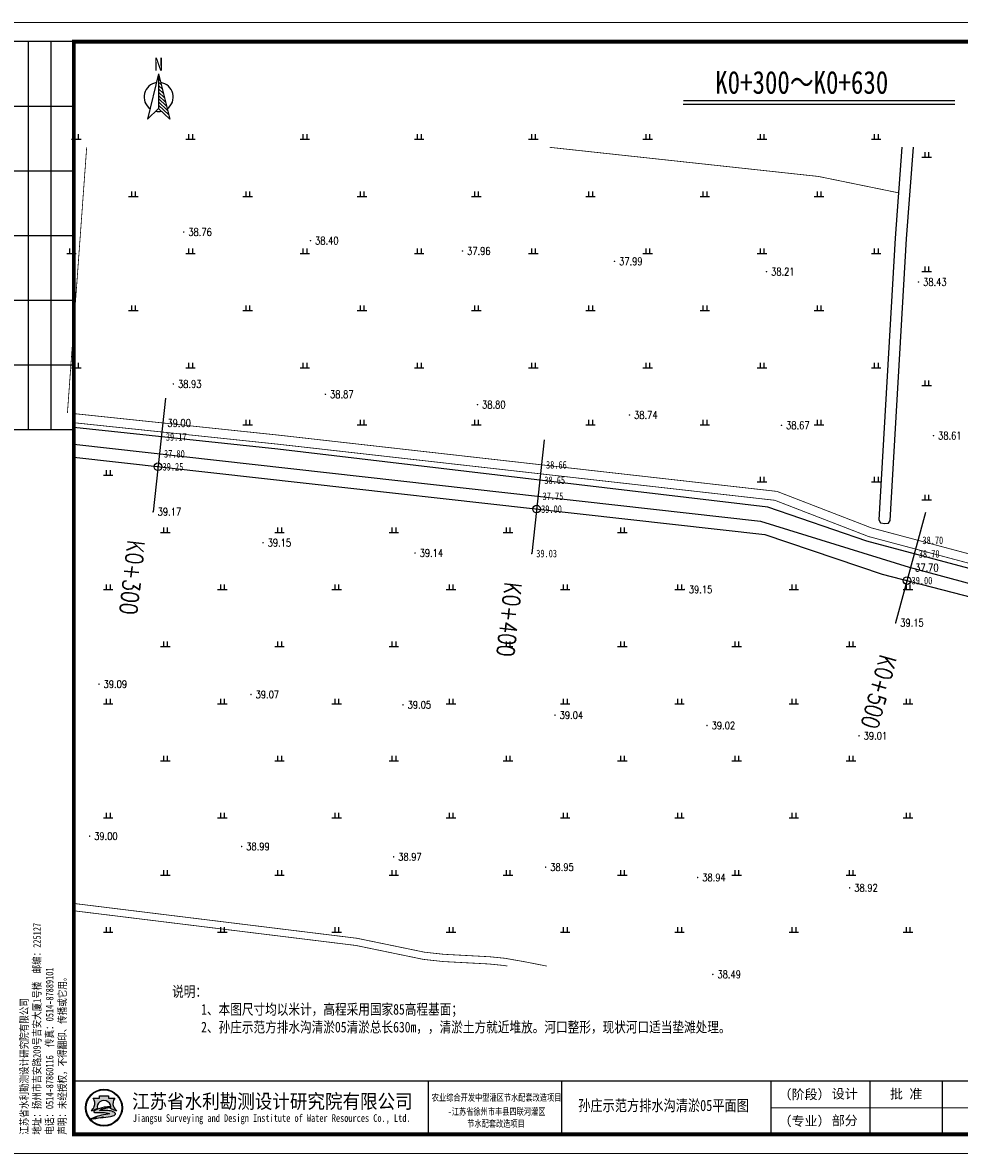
# Model space of a CAD drawing. Extents: x 464172 to 473094, y 3847158 to 3855433.
# Tile 74 of 98: x 470322 to 470568, y 3850355 to 3850652. Entities that reach past the tile are written whole.
import ezdxf
from ezdxf.enums import TextEntityAlignment as Align

# ---------------------------------------------------------------- set-up
doc = ezdxf.new("R2010")
doc.units = 0
doc.linetypes.add('X2', pattern=[10, 8, -2])
doc.layers.get('0').update_dxf_attribs({"linetype": 'CONTINUOUS'})
for name, color, linetype in [('DIMTEX', 7, 'CONTINUOUS'), ('DLSS', 4, 'CONTINUOUS'), ('DMTZ', 3, 'CONTINUOUS'), ('DMX', 1, 'CONTINUOUS'), ('GCD', 9, 'CONTINUOUS'), ('LINE', 7, 'CONTINUOUS'), ('SXSS', 5, 'CONTINUOUS'), ('ZBTZ', 8, 'CONTINUOUS'), ('断面', 7, 'CONTINUOUS'), ('零点距', 1, 'CONTINUOUS')]:
    doc.layers.add(name, color=color, linetype=linetype)
doc.layers.add('文字', color=7, linetype='CONTINUOUS', lineweight=15)
doc.styles.add('-仿宋_GB2312', font='FangSong_GB2312.ttf')
doc.styles.add('HZ', font='rs.shx', dxfattribs={"width": 0.8, "bigfont": 'hztxt.shx'})
doc.styles.add('LYJFS', font='times.ttf', dxfattribs={"width": 0.7})
doc.styles.get("Standard").update_dxf_attribs({"font": 'rs.shx', "bigfont": 'hztxt.shx'})
doc.styles.add('STYLE2', font='txt', dxfattribs={"width": 0.8})
doc.styles.add('仿宋', font='FangSong_GB2312.ttf', dxfattribs={"width": 0.8})
doc.styles.add('仿宋体', font='FangSong_GB2312.ttf', dxfattribs={"width": 0.8})
doc.styles.add('宋体', font='txt')
doc.styles.add('正等线体', font='simhei.ttf')
doc.linetypes.add('10421', pattern='A,2,[150,AAA.SHX,S=0.5,R=0,X=0,Y=0.5],1e-11', length=2.00000000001)

# ---------------------------------------------------------------- blocks, each defined once
blk = doc.blocks.new('GC200')
at = {"linetype": 'Continuous', "const_width": 0.2, "flags": 128}
blk.add_lwpolyline([(-0.1, 0, 1), (0.1, 0, 1)], format="xyb", close=True, dxfattribs=at)
blk = doc.blocks.new('gc119')
for p, q in [((-1.25, 0), (1.25, 0)), ((-0.5, 1.3), (-0.5, 0)), ((0.5, 1.3), (0.5, 0))]:
    blk.add_line(p, q)
blk = doc.blocks.new('A$C67844AE1')
at = {"color": 7, "linetype": 'ByBlock', "lineweight": -3}
for p, q in [((-68.54528065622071, 12.60233967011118), (-102.4539569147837, -126.4874291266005)), ((-68.54528065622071, 12.60233967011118), (-68.54528065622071, -93.55508338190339)), ((-68.54528065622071, 12.60233967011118), (-34.63660439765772, -126.4874291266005)), ((-68.54528065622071, 6.444916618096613), (-66.57848399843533, 4.534749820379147)), ((-75.16375737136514, -13.81146217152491), (-75.00695480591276, -13.90275762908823)), ((-68.54528065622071, -3.555083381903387), (-63.38429603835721, -8.56746807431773)), ((-68.54528065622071, -13.55508338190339), (-60.19010807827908, -21.66968596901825)), ((-68.54528065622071, -23.55508338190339), (-56.99592011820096, -34.77190386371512)), ((-68.54528065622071, -33.55508338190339), (-53.80173215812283, -47.874121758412)), ((-68.54528065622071, -43.55508338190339), (-50.60754419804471, -60.97633965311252)), ((-68.54528065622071, -53.55508338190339), (-47.4133562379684, -74.0785575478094)), ((-68.54528065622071, -63.55508338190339), (-44.21916827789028, -87.18077544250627)), ((-68.54528065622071, -93.55508338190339), (-102.4539569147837, -126.4874291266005)), ((-68.54528065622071, -73.55508338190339), (-41.02498031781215, -100.282993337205)), ((-68.54528065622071, -83.55508338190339), (-37.83079235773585, -113.3852112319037)), ((-68.54528065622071, -93.55508338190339), (-34.63660439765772, -126.4874291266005))]:
    blk.add_line(p, q, dxfattribs=at)
for start, end in [(98.47002997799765, 234.1282238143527), (305.8717761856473, 81.52997002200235), (258.3564658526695, 281.6435341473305)]:
    blk.add_arc((-68.54528065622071, -58.56304133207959), 44.66625879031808, start, end, dxfattribs=at)
at = {"color": 7, "linetype": 'ByBlock', "lineweight": -3, "insert": (-82.5777418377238, 61.776892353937), "char_height": 40, "width": 53.56766932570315, "attachment_point": 1}
blk.add_mtext('{\\fSimSun|b0|i0|c134|p2;N}', dxfattribs=at)
blk = doc.blocks.new('TK')
h = blk.add_hatch(color=152)
h.dxf.hatch_style = 1
h.paths.add_polyline_path([(37.76634519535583, 12, 1), (28.08865389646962, 12, 1)])
h.paths.add_polyline_path([(37.60348109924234, 12, 1), (28.2515179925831, 12, 1)], flags=16)
h = blk.add_hatch(color=152)
h.dxf.hatch_style = 1
edge = h.paths.add_edge_path()
edge.add_arc((34.80941884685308, 9.57513306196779), 1.461698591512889, 43.31770961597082, 70.37003522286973)
edge.add_arc((33.42980450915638, 5.707128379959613), 5.568375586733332, 70.37003522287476, 84.52854590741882)
edge.add_arc((32.84297213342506, -0.4193509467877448), 11.72289597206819, 84.5285459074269, 95.17746754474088)
edge.add_arc((32.98455917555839, 9.871856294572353), 1.831337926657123, 111.7965680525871, 130.9174013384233, ccw=False)
edge.add_arc((34.88031159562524, 5.13131362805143), 6.936886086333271, 98.84274785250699, 111.79656805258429, ccw=False)
edge.add_arc((35.94667124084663, -1.723120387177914), 13.873772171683, 95.21036804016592, 98.84274785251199, ccw=False)
edge.add_ellipse((32.92749954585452, 12.29239219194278), major_axis=(-1.773815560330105, 0), ratio=0.8776980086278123, start_angle=172.6538623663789, end_angle=176.9129867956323)
edge.add_arc((34.51986391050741, 1.961408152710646), 10.24870363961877, 88.99992913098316, 98.52267106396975)
edge.add_arc((34.12653419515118, 4.586133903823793), 7.594670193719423, 98.5226710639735, 116.8491039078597)
edge.add_arc((31.25213164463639, 10.26438648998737), 1.230336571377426, 116.8491039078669, 139.2900683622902)
edge.add_arc((30.4676556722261, 10.93937889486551), 0.1954369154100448, 139.2900683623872, 263.050638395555)
edge.add_arc((30.65080526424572, 12.44199033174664), 1.70916902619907, 263.0506383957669, 272.136251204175)
edge.add_arc((31.81845295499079, -18.86063964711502), 29.61523112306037, 88.46268833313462, 92.13625120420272, ccw=False)
edge.add_arc((32.47617160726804, 5.646726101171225), 5.099041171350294, 68.07113774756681, 88.46268833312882, ccw=False)
edge.add_arc((36.58583429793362, -10.91731876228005), 21.4080615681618, 95.91294384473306, 98.79521578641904)
edge.add_arc((35.21854840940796, -2.080308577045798), 12.46590188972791, 98.79521578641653, 117.8496747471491)
edge.add_arc((93.71745628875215, -228.4932874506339), 245.9934265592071, 104.7703900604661, 105.15790668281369, ccw=False)
edge.add_line((31.00239690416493, 9.371353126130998), (30.1988762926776, 9.045501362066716))
edge.add_arc((51.56004769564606, -88.12407086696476), 99.48982566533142, 100.90627282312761, 102.39834375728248, ccw=False)
edge.add_line((32.73627937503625, 9.568770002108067), (32.12568198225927, 9.380185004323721))
edge.add_arc((29.81630978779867, 37.97211086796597), 28.68503833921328, 274.6177604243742, 279.6944367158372)
edge.add_arc((33.87653895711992, 14.20489681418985), 4.573507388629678, 279.694436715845, 287.6119267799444)
edge.add_arc((34.76080719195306, 11.41934212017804), 1.650966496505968, 287.6119267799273, 311.5140981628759)
edge.add_arc((35.67269695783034, 10.38914913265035), 0.2751610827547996, 311.5140981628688, 403.3177096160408)
edge = h.paths.add_edge_path()
edge.add_arc((37.34861352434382, 13.13700107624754), 2.066422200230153, 138.9741968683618, 204.1180883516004, ccw=False)
edge.add_line((35.78967558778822, 14.49339822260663), (34.09257231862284, 14.49339822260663))
edge.add_line((34.09257231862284, 14.49339822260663), (34.09257231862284, 15.08006279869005))
edge.add_line((34.09257231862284, 15.08006279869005), (31.76242677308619, 15.08006279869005))
edge.add_line((31.76242677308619, 15.08006279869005), (31.76242677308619, 14.49339822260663))
edge.add_line((31.76242677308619, 14.49339822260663), (30.06532350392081, 14.49339822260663))
edge.add_arc((28.50638556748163, 13.13700107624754), 2.066422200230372, -24.118088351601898, 41.0258031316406, ccw=False)
edge.add_arc((26.96985351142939, 13.82490731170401), 3.749914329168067, 314.34412131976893, 335.8819116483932, ccw=False)
edge.add_arc((28.92445619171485, 14.17747440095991), 3.106664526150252, 282.3877277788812, 290.1465811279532)
edge.add_arc((25.86021252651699, 22.52986678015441), 12.00340818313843, 290.1465811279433, 296.6495194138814)
edge.add_ellipse((32.92749954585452, 12.29239219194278), major_axis=(-1.773815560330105, 0), ratio=0.8776980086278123, start_angle=176.9129867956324, end_angle=378.37473811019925, ccw=False)
edge.add_ellipse((32.92749954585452, 12.29239219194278), major_axis=(-1.773815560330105, 0), ratio=0.8776980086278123, start_angle=172.653862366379, end_angle=176.9129867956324, ccw=False)
edge.add_ellipse((32.92749954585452, 12.29239219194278), major_axis=(-1.773815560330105, 0), ratio=0.8776980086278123, start_angle=161.6252618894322, end_angle=172.653862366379, ccw=False)
edge.add_arc((39.99478656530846, 22.52986678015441), 12.00340818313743, 243.3504805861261, 249.853418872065)
edge.add_arc((36.93054290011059, 14.17747440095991), 3.106664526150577, 249.8534188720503, 257.61227222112)
edge.add_arc((38.88514558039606, 13.82490731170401), 3.74991432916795, 204.1180883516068, 225.6558786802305, ccw=False)
at = {"lineweight": 0}
for p, q in [((0, 297), (420, 297)), ((415, 12), (208, 12)), ((420, 0), (0, 0))]:
    blk.add_line(p, q, dxfattribs=at)
for p, q in [((25, 292), (7, 292)), ((13, 292), (13, 190)), ((19, 292), (19, 190)), ((25, 275), (7, 275)), ((25, 258), (7, 258)), ((25, 241), (7, 241)), ((25, 224), (7, 224)), ((25, 207), (7, 207)), ((25, 190), (7, 190)), ((118, 19), (118, 5)), ((153, 19), (153, 5)), ((208, 19), (208, 5)), ((234, 19), (234, 5)), ((253, 19), (253, 5))]:
    blk.add_line(p, q)
at = {"lineweight": 0, "const_width": 1}
blk.add_lwpolyline([(25, 292), (415, 292), (415, 5), (25, 5)], close=True, dxfattribs=at)
at = {"lineweight": 0, "const_width": 0.4}
blk.add_lwpolyline([(415, 19), (25, 19)], dxfattribs=at)
at = {"color": 152}
for points in [[(31.24412181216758, 11.80161767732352, -0.02838203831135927), (29.99446309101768, 11.26089254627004, -0.03386732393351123), (29.59091690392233, 11.14313846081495, 0.09425397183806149), (30.39241989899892, 12.29262248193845, 0.2921547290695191), (30.06532350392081, 14.49339822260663), (31.76242677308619, 14.49339822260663), (31.76242677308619, 15.08006279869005), (34.09257231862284, 15.08006279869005), (34.09257231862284, 14.49339822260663), (35.78967558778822, 14.49339822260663, 0.29215472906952), (35.46257919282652, 12.29262248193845, 0.09425397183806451), (36.2640821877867, 11.14313846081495, -0.03386732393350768), (35.86053600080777, 11.26089254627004, -0.02838203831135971), (34.61087727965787, 11.80161767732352)], [(34.69874112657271, 12.20855064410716, 0.04157472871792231), (33.0009984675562, 12.09693843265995, 0.08013502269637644), (30.6964595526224, 11.36209164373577, 0.09823132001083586), (30.31951032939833, 11.06684867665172, 0.599439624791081), (30.44400935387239, 10.74537776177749, 0.03966424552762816), (30.71451621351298, 10.73400916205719, -0.01603031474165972), (32.61296833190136, 10.7439319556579, -0.08921046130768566), (34.38043466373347, 10.37684270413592, 0.01257694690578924), (33.31247064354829, 10.23900867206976, 0.08333285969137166), (29.39506013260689, 8.941746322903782, -0.001690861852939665), (31.00239690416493, 9.371353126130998), (30.1988762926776, 9.045501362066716, -0.006510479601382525), (32.73627937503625, 9.568770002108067), (32.12568198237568, 9.380185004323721, 0.02215480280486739), (34.64668864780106, 9.696699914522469, 0.03456031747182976), (35.26033732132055, 9.845760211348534, 0.1046726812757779), (35.85507491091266, 10.18311053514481, 0.4234638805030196), (35.87289335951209, 10.57792154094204, 0.1185893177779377), (35.30046801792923, 10.95188049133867, 0.06185687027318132), (33.96074808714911, 11.25013348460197, 0.04649815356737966), (31.78508714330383, 11.25571519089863, -0.08362449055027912), (32.30456102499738, 11.57226833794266, -0.05658197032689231), (33.81395195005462, 11.9857476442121, -0.01585057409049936), (34.68675527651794, 12.09332510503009)]]:
    blk.add_lwpolyline(points, format="xyb", dxfattribs=at)
for radius in [4.838845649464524, 4.675981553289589]:
    blk.add_circle((32.92749954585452, 12), radius, dxfattribs=at)
blk.add_arc((34.88031159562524, 5.13131362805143), 6.936886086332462, 98.84274785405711, 111.7965680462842, dxfattribs=at)
for start_param, end_param in [(2.820892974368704, 6.603884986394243), (3.013378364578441, 3.087714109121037)]:
    blk.add_ellipse((32.92749954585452, 12.29239219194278), major_axis=(-1.773815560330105, 0), ratio=0.8776980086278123, start_param=start_param, end_param=end_param, dxfattribs=at)
at = {"style": '宋体'}
for s, height, width, p in [('江苏省水利勘测设计研究院有限公司', 3.75, 0.9, (77.12731924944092, 13.75084589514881)), ('农业综合开发中型灌区节水配套改造项目', 1.8, 0.75, (136, 14.74047347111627)), ('-江苏省徐州市丰县四联河灌区', 1.8, 0.75, (136, 11.02926161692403)), ('Jiangsu Surveying and Design Institute of Water Resources Co., Ltd.', 2, 0.8, (76.9551912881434, 9.01340379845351)), ('节水配套改造项目', 1.8, 0.75, (135.8399052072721, 7.880905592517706))]:
    blk.add_text(s, height=height, dxfattribs=dict(at, width=width)).set_placement(p, align=Align.MIDDLE)
at = {"style": 'LYJFS'}
for s, p in [('（阶段）', (216.8339300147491, 15.5)), ('（专业）', (216.8339300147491, 8.5))]:
    blk.add_text(s, height=2.5, dxfattribs=at).set_placement(p, align=Align.MIDDLE_CENTER)
at = {"insert": (23.29513194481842, 4.918324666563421), "char_height": 2, "attachment_point": 7, "rotation": 90, "style": '仿宋'}
blk.add_mtext('江苏省水利勘测设计研究院有限公司\\P地址：扬州市吉安路209号吉安大厦1号楼  邮编：225127\\P电话：0514-87860116  传真：0514-87889101\\P声明：未经授权，不得翻印、传播或它用。', dxfattribs=at)
at = {"char_height": 2.5, "attachment_point": 5, "style": '宋体'}
for s, insert in [('设计', (227.4021536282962, 15.5)), ('批 准', (243.5, 15.5)), ('部分', (227.4021536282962, 8.5))]:
    blk.add_mtext(s, dxfattribs=dict(at, insert=insert))

msp = doc.modelspace()

# ---------------------------------------------------------------- linework, layer by layer
at = {"color": 8, "linetype": 'Continuous', "elevation": -39.4898, "flags": 128}
msp.add_lwpolyline([(470335.2680365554, 3850541.39895665), (470515.588878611, 3850521.147943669), (470554.5431975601, 3850509.061556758), (470625.3200126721, 3850489.982720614), (470674.1129366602, 3850477.691250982)], dxfattribs=at)
at = {"layer": 'DIMTEX', "color": 1, "linetype": 'Continuous'}
msp.add_line((470495.3005367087, 3850631.702123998), (470566.571719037, 3850631.702123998), dxfattribs=at)
at = {"layer": 'DIMTEX', "linetype": 'Continuous'}
msp.add_line((470495.2800438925, 3850630.739681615), (470566.571719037, 3850630.739681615), dxfattribs=at)
at = {"layer": 'DLSS', "color": 8, "linetype": 'X2', "const_width": 0.2, "flags": 128}
msp.add_lwpolyline([(470335.2680365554, 3850549.422885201), (470389.2273590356, 3850543.743441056), (470519.8828146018, 3850528.983862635), (470544.6465785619, 3850519.404075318), (470612.5180797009, 3850501.316745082), (470647.8674356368, 3850491.911637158), (470669.0942940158, 3850485.72683013), (470670.2410829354, 3850486.055290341), (470671.0633451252, 3850486.524847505), (470671.6634825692, 3850487.51599782), (470689.1572472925, 3850619.361906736)], dxfattribs=at)
at = {"layer": 'DLSS', "color": 8, "linetype": 'Continuous', "const_width": 0.2, "flags": 128}
msp.add_lwpolyline([(470335.2680365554, 3850547.02624277), (470388.9631139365, 3850541.374650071), (470519.3096851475, 3850526.649964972), (470543.9075475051, 3850517.134356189), (470611.9043173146, 3850499.013642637), (470647.227559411, 3850489.615482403), (470670.381859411, 3850482.869082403), (470676.8186442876, 3850481.224118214)], dxfattribs=at)
at = {"layer": 'DLSS', "color": 8, "linetype": 'X2', "const_width": 0.2, "elevation": -0.166400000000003, "flags": 128}
msp.add_lwpolyline([(470459.4835388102, 3850404.295490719), (470453.5247339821, 3850405.462194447), (470448.4941729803, 3850406.345198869), (470444.5013755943, 3850406.75136165), (470432.356481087, 3850407.398050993), (470427.3130307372, 3850407.954040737), (470409.6272808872, 3850411.604442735), (470335.2680365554, 3850420.752206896)], dxfattribs=at)
at = {"layer": 'DLSS', "color": 8, "linetype": 'Continuous', "const_width": 0.2, "elevation": -0.166400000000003, "flags": 128}
msp.add_lwpolyline([(470449.1346896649, 3850404.295490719), (470448.2323368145, 3850404.45387893), (470444.3540088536, 3850404.84839744), (470432.2010856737, 3850405.495514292), (470427.0149798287, 3850406.067230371), (470409.3174255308, 3850409.72006885), (470335.2680365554, 3850418.82971423)], dxfattribs=at)
at = {"layer": 'DMTZ', "color": 7, "linetype": '10421', "flags": 128}
for points in [[(470627.7660670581, 3850491.993405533), (470627.668959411, 3850492.017282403), (470594.9082639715, 3850502.180966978), (470543.4994772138, 3850515.881086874), (470517.4443471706, 3850524.845275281), (470388.8172058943, 3850540.066676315), (470335.2680365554, 3850545.731526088)], [(470335.2680365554, 3850537.944884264), (470516.6451587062, 3850517.635605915), (470547.5146258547, 3850507.251006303), (470610.4928603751, 3850490.93104864), (470627.471059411, 3850487.100982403), (470627.5647535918, 3850487.076675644)]]:
    msp.add_lwpolyline(points, dxfattribs=at)
at = {"layer": 'DMX', "linetype": 'Continuous', "elevation": -39.4898}
for points in [[(470359.3692926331, 3850553.451435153), (470356.0836919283, 3850523.631897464)], [(470458.7677515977, 3850542.499432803), (470455.4821508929, 3850512.679895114)], [(470558.8296341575, 3850523.441517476), (470551.0214475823, 3850494.475464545)]]:
    msp.add_lwpolyline(points, dxfattribs=at)
at = {"layer": 'SXSS', "color": 8, "linetype": 'Continuous', "elevation": -0.8076000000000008, "flags": 128}
msp.add_lwpolyline([(470552.6887986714, 3850619.361906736), (470550.9300462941, 3850595.522150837), (470546.6200444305, 3850521.481679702), (470547.0712451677, 3850520.708420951), (470548.1751627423, 3850520.511363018), (470549.160796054, 3850520.669003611), (470549.5990181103, 3850521.308269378), (470553.9076764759, 3850595.32566089), (470555.6809246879, 3850619.361906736)], dxfattribs=at)
at = {"layer": 'ZBTZ', "linetype": 'Continuous', "const_width": 0.2, "flags": 128}
for points, elevation in [([(470338.6600399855, 3850619.361906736), (470333.6071413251, 3850549.597701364)], -39.4898), ([(470551.8066674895, 3850607.40468506), (470530.7758913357, 3850611.708071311), (470460.1977231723, 3850619.361906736)], -0.8076000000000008)]:
    msp.add_lwpolyline(points, dxfattribs=dict(at, elevation=elevation))
at = {"layer": '零点距', "linetype": 'Continuous'}
for centre in [(470357.3878349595, 3850535.468071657, -39.4898), (470456.7669304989, 3850524.340330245, -39.4898), (470554.0114391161, 3850505.567445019, -39.4898)]:
    msp.add_circle(centre, 1, dxfattribs=at)

# ---------------------------------------------------------------- block references
at = {"layer": 'GCD', "linetype": 'Continuous'}
ref = msp.add_blockref('GC200', (470364.1385222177, 3850597.11298237, -0.7290594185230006), dxfattribs=at)
ref.add_attrib('height', '38.76', dxfattribs={"linetype": 'Continuous', "height": 2, "style": 'HZ', "width": 0.8}).set_placement((470365.3385222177, 3850597.11298237, -39.4898), align=Align.MIDDLE_LEFT)
ref = msp.add_blockref('GC200', (470397.4036497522, 3850594.850071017, -1.093832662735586), dxfattribs=at)
ref.add_attrib('height', '38.40', dxfattribs={"linetype": 'Continuous', "height": 2, "style": 'HZ', "width": 0.8}).set_placement((470398.6036497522, 3850594.850071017, -39.4898), align=Align.MIDDLE_LEFT)
ref = msp.add_blockref('GC200', (470437.3114175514, 3850592.135283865, -1.531446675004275), dxfattribs=at)
ref.add_attrib('height', '37.96', dxfattribs={"linetype": 'Continuous', "height": 2, "style": 'HZ', "width": 0.8}).set_placement((470438.5114175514, 3850592.135283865, -39.4898), align=Align.MIDDLE_LEFT)
ref = msp.add_blockref('GC200', (470477.2191853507, 3850589.420496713, -1.500771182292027), dxfattribs=at)
ref.add_attrib('height', '37.99', dxfattribs={"linetype": 'Continuous', "height": 2, "style": 'HZ', "width": 0.8}).set_placement((470478.4191853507, 3850589.420496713, -39.4898), align=Align.MIDDLE_LEFT)
ref = msp.add_blockref('GC200', (470517.1269531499, 3850586.705709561, -1.281274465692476), dxfattribs=at)
ref.add_attrib('height', '38.21', dxfattribs={"linetype": 'Continuous', "height": 2, "style": 'HZ', "width": 0.8}).set_placement((470518.3269531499, 3850586.705709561, -39.4898), align=Align.MIDDLE_LEFT)
at = {"layer": 'GCD', "color": 8, "linetype": 'Continuous'}
ref = msp.add_blockref('GC200', (470557.0347209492, 3850583.990922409, -1.061777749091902), dxfattribs=at)
ref.add_attrib('height', '38.43', dxfattribs={"linetype": 'Continuous', "height": 2, "style": 'HZ', "width": 0.8}).set_placement((470558.2347209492, 3850583.990922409, -39.4898), align=Align.MIDDLE_LEFT)
at = {"layer": 'GCD', "linetype": 'Continuous'}
ref = msp.add_blockref('GC200', (470361.426102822, 3850557.205053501, -0.5568316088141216), dxfattribs=at)
ref.add_attrib('height', '38.93', dxfattribs={"linetype": 'Continuous', "height": 2, "style": 'HZ', "width": 0.8}).set_placement((470362.626102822, 3850557.205053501, -39.4898), align=Align.MIDDLE_LEFT)
at = {"layer": 'GCD', "color": 8, "linetype": 'Continuous'}
ref = msp.add_blockref('GC200', (470401.3338706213, 3850554.490266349, -0.6217403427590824), dxfattribs=at)
ref.add_attrib('height', '38.87', dxfattribs={"linetype": 'Continuous', "height": 2, "style": 'HZ', "width": 0.8}).set_placement((470402.5338706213, 3850554.490266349, -39.4898), align=Align.MIDDLE_LEFT)
at = {"layer": 'GCD', "linetype": 'Continuous'}
ref = msp.add_blockref('GC200', (470441.2416384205, 3850551.775479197, -0.6866490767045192), dxfattribs=at)
ref.add_attrib('height', '38.80', dxfattribs={"linetype": 'Continuous', "height": 2, "style": 'HZ', "width": 0.8}).set_placement((470442.4416384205, 3850551.775479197, -39.4898), align=Align.MIDDLE_LEFT)
ref = msp.add_blockref('GC200', (470481.1494062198, 3850549.060692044, -0.7515578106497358), dxfattribs=at)
ref.add_attrib('height', '38.74', dxfattribs={"linetype": 'Continuous', "height": 2, "style": 'HZ', "width": 0.8}).set_placement((470482.3494062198, 3850549.060692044, -39.4898), align=Align.MIDDLE_LEFT)
ref = msp.add_blockref('GC200', (470358.6542015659, 3850546.961393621, -0.4898000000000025), dxfattribs=at)
ref.add_attrib('height', '39.00', dxfattribs={"linetype": 'Continuous', "height": 2, "style": 'HZ', "width": 0.8}).set_placement((470359.8542015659, 3850546.961393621, -78.4898), align=Align.MIDDLE_LEFT)
ref = msp.add_blockref('GC200', (470521.057174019, 3850546.345904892, -0.8164665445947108), dxfattribs=at)
ref.add_attrib('height', '38.67', dxfattribs={"linetype": 'Continuous', "height": 2, "style": 'HZ', "width": 0.8}).set_placement((470522.257174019, 3850546.345904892, -39.4898), align=Align.MIDDLE_LEFT)
ref = msp.add_blockref('GC200', (470358.2508041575, 3850543.300229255, -0.3198000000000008), dxfattribs=at)
ref.add_attrib('height', '39.17', dxfattribs={"linetype": 'Continuous', "height": 2, "style": '正等线体', "width": 0.8}).set_placement((470359.4508041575, 3850543.300229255, -0.3198000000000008), align=Align.MIDDLE_LEFT)
ref = msp.add_blockref('GC200', (470560.9649418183, 3850543.63111774, -0.8813752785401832), dxfattribs=at)
ref.add_attrib('height', '38.61', dxfattribs={"linetype": 'Continuous', "height": 2, "style": 'HZ', "width": 0.8}).set_placement((470562.1649418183, 3850543.63111774, -39.4898), align=Align.MIDDLE_LEFT)
ref = msp.add_blockref('GC200', (470357.7629614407, 3850538.87265403, -1.689800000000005), dxfattribs=at)
ref.add_attrib('height', '37.80', dxfattribs={"linetype": 'Continuous', "height": 2, "style": '正等线体', "width": 0.8}).set_placement((470358.9629614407, 3850538.87265403, -1.689800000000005), align=Align.MIDDLE_LEFT)
ref = msp.add_blockref('GC200', (470357.3878349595, 3850535.468071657, -0.2398000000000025), dxfattribs=at)
ref.add_attrib('height', '39.25', dxfattribs={"linetype": 'Continuous', "height": 2, "style": '正等线体', "width": 0.8}).set_placement((470358.5878349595, 3850535.468071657, -0.2398000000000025), align=Align.MIDDLE_LEFT)
ref = msp.add_blockref('GC200', (470458.0482154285, 3850535.969048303, -0.8298000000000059), dxfattribs=at)
ref.add_attrib('height', '38.66', dxfattribs={"linetype": 'Continuous', "height": 2, "style": '正等线体', "width": 0.8}).set_placement((470459.2482154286, 3850535.969048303, -0.8298000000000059), align=Align.MIDDLE_LEFT)
ref = msp.add_blockref('GC200', (470457.6028252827, 3850531.926765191, -0.8398000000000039), dxfattribs=at)
ref.add_attrib('height', '38.65', dxfattribs={"linetype": 'Continuous', "height": 2, "style": '正等线体', "width": 0.8}).set_placement((470458.8028252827, 3850531.926765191, -0.8398000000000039), align=Align.MIDDLE_LEFT)
ref = msp.add_blockref('GC200', (470457.1384575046, 3850527.712244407, -1.739800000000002), dxfattribs=at)
ref.add_attrib('height', '37.75', dxfattribs={"linetype": 'Continuous', "height": 2, "style": '正等线体', "width": 0.8}).set_placement((470458.3384575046, 3850527.712244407, -1.739800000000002), align=Align.MIDDLE_LEFT)
ref = msp.add_blockref('GC200', (470356.0836919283, 3850523.631897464, -0.3198000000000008), dxfattribs=at)
ref.add_attrib('height', '39.17', dxfattribs={"linetype": 'Continuous', "height": 2, "style": 'HZ', "width": 0.8}).set_placement((470357.2836919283, 3850523.631897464, -78.659430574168), align=Align.MIDDLE_LEFT)
ref = msp.add_blockref('GC200', (470456.7669304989, 3850524.340330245, -0.4898000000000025), dxfattribs=at)
ref.add_attrib('height', '39.00', dxfattribs={"linetype": 'Continuous', "height": 2, "style": '正等线体', "width": 0.8}).set_placement((470457.966930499, 3850524.340330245, -0.4898000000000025), align=Align.MIDDLE_LEFT)
at = {"layer": 'GCD', "color": 8, "linetype": 'Continuous'}
ref = msp.add_blockref('GC200', (470384.9614598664, 3850515.511579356, -0.3358438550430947), dxfattribs=at)
ref.add_attrib('height', '39.15', dxfattribs={"linetype": 'Continuous', "height": 2, "style": 'HZ', "width": 0.8}).set_placement((470386.1614598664, 3850515.511579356, -39.4898), align=Align.MIDDLE_LEFT)
at = {"layer": 'GCD', "linetype": 'Continuous'}
ref = msp.add_blockref('GC200', (470556.8636505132, 3850516.148302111, -0.7897999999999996), dxfattribs=at)
ref.add_attrib('height', '38.70', dxfattribs={"linetype": 'Continuous', "height": 2, "style": '正等线体', "width": 0.8}).set_placement((470558.0636505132, 3850516.148302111, -0.7897999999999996), align=Align.MIDDLE_LEFT)
ref = msp.add_blockref('GC200', (470424.8692276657, 3850512.796792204, -0.3515182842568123), dxfattribs=at)
ref.add_attrib('height', '39.14', dxfattribs={"linetype": 'Continuous', "height": 2, "style": 'HZ', "width": 0.8}).set_placement((470426.0692276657, 3850512.796792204, -39.4898), align=Align.MIDDLE_LEFT)
ref = msp.add_blockref('GC200', (470455.4821508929, 3850512.679895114, -0.4598000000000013), dxfattribs=at)
ref.add_attrib('height', '39.03', dxfattribs={"linetype": 'Continuous', "height": 2, "style": '正等线体', "width": 0.8}).set_placement((470456.6821508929, 3850512.679895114, -0.4598000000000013), align=Align.MIDDLE_LEFT)
ref = msp.add_blockref('GC200', (470555.9007495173, 3850512.576225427, -0.7897999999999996), dxfattribs=at)
ref.add_attrib('height', '38.70', dxfattribs={"linetype": 'Continuous', "height": 2, "style": '正等线体', "width": 0.8}).set_placement((470557.1007495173, 3850512.576225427, -0.7897999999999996), align=Align.MIDDLE_LEFT)
ref = msp.add_blockref('GC200', (470554.9255408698, 3850508.958491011, -1.7898), dxfattribs=at)
ref.add_attrib('height', '37.70', dxfattribs={"linetype": 'Continuous', "height": 2, "style": 'HZ', "width": 0.8}).set_placement((470556.1255408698, 3850508.958491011, -77.1865), align=Align.MIDDLE_LEFT)
ref = msp.add_blockref('GC200', (470554.0114391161, 3850505.567445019, -0.4898000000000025), dxfattribs=at)
ref.add_attrib('height', '39.00', dxfattribs={"linetype": 'Continuous', "height": 2, "style": '正等线体', "width": 0.8}).set_placement((470555.2114391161, 3850505.567445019, -0.4898000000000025), align=Align.MIDDLE_LEFT)
ref = msp.add_blockref('GC200', (470495.5340356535, 3850503.222107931, -0.3398000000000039), dxfattribs=at)
ref.add_attrib('height', '39.15', dxfattribs={"linetype": 'Continuous', "height": 2, "style": 'HZ', "width": 0.8}).set_placement((470496.7340356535, 3850503.222107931, -78.63980000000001), align=Align.MIDDLE_LEFT)
ref = msp.add_blockref('GC200', (470551.0214475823, 3850494.475464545, -0.3398000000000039), dxfattribs=at)
ref.add_attrib('height', '39.15', dxfattribs={"linetype": 'Continuous', "height": 2, "style": 'HZ', "width": 0.8}).set_placement((470552.2214475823, 3850494.475464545, -78.63980000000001), align=Align.MIDDLE_LEFT)
ref = msp.add_blockref('GC200', (470341.8891177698, 3850478.34919617, -0.4039426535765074), dxfattribs=at)
ref.add_attrib('height', '39.09', dxfattribs={"linetype": 'Continuous', "height": 2, "style": 'HZ', "width": 0.8}).set_placement((470343.0891177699, 3850478.34919617, -39.4898), align=Align.MIDDLE_LEFT)
ref = msp.add_blockref('GC200', (470381.7968855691, 3850475.634409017, -0.419617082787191), dxfattribs=at)
ref.add_attrib('height', '39.07', dxfattribs={"linetype": 'Continuous', "height": 2, "style": 'HZ', "width": 0.8}).set_placement((470382.9968855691, 3850475.634409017, -39.4898), align=Align.MIDDLE_LEFT)
ref = msp.add_blockref('GC200', (470421.7046533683, 3850472.919621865, -0.4352915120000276), dxfattribs=at)
ref.add_attrib('height', '39.05', dxfattribs={"linetype": 'Continuous', "height": 2, "style": 'HZ', "width": 0.8}).set_placement((470422.9046533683, 3850472.919621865, -39.4898), align=Align.MIDDLE_LEFT)
ref = msp.add_blockref('GC200', (470461.6124211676, 3850470.204834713, -0.4509659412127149), dxfattribs=at)
ref.add_attrib('height', '39.04', dxfattribs={"linetype": 'Continuous', "height": 2, "style": 'HZ', "width": 0.8}).set_placement((470462.8124211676, 3850470.204834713, -39.4898), align=Align.MIDDLE_LEFT)
ref = msp.add_blockref('GC200', (470501.5201889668, 3850467.490047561, -0.4666403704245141), dxfattribs=at)
ref.add_attrib('height', '39.02', dxfattribs={"linetype": 'Continuous', "height": 2, "style": 'HZ', "width": 0.8}).set_placement((470502.7201889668, 3850467.490047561, -39.4898), align=Align.MIDDLE_LEFT)
ref = msp.add_blockref('GC200', (470541.4279567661, 3850464.775260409, -0.4823147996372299), dxfattribs=at)
ref.add_attrib('height', '39.01', dxfattribs={"linetype": 'Continuous', "height": 2, "style": 'HZ', "width": 0.8}).set_placement((470542.6279567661, 3850464.775260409, -39.4898), align=Align.MIDDLE_LEFT)
ref = msp.add_blockref('GC200', (470339.4274878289, 3850438.424206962, -0.4879919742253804), dxfattribs=at)
ref.add_attrib('height', '39.00', dxfattribs={"linetype": 'Continuous', "height": 2, "style": 'HZ', "width": 0.8}).set_placement((470340.627487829, 3850438.424206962, -39.4898), align=Align.MIDDLE_LEFT)
ref = msp.add_blockref('GC200', (470379.3352556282, 3850435.70941981, -0.5036664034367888), dxfattribs=at)
ref.add_attrib('height', '38.99', dxfattribs={"linetype": 'Continuous', "height": 2, "style": 'HZ', "width": 0.8}).set_placement((470380.5352556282, 3850435.70941981, -39.4898), align=Align.MIDDLE_LEFT)
ref = msp.add_blockref('GC200', (470419.2430234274, 3850432.994632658, -0.5193408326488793), dxfattribs=at)
ref.add_attrib('height', '38.97', dxfattribs={"linetype": 'Continuous', "height": 2, "style": 'HZ', "width": 0.8}).set_placement((470420.4430234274, 3850432.994632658, -39.4898), align=Align.MIDDLE_LEFT)
ref = msp.add_blockref('GC200', (470459.1507912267, 3850430.279845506, -0.5350152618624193), dxfattribs=at)
ref.add_attrib('height', '38.95', dxfattribs={"linetype": 'Continuous', "height": 2, "style": 'HZ', "width": 0.8}).set_placement((470460.3507912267, 3850430.279845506, -39.4898), align=Align.MIDDLE_LEFT)
ref = msp.add_blockref('GC200', (470499.0585590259, 3850427.565058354, -0.5506896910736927), dxfattribs=at)
ref.add_attrib('height', '38.94', dxfattribs={"linetype": 'Continuous', "height": 2, "style": 'HZ', "width": 0.8}).set_placement((470500.2585590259, 3850427.565058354, -39.4898), align=Align.MIDDLE_LEFT)
ref = msp.add_blockref('GC200', (470538.9663268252, 3850424.850271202, -0.566364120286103), dxfattribs=at)
ref.add_attrib('height', '38.92', dxfattribs={"linetype": 'Continuous', "height": 2, "style": 'HZ', "width": 0.8}).set_placement((470540.1663268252, 3850424.850271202, -39.4898), align=Align.MIDDLE_LEFT)
ref = msp.add_blockref('GC200', (470503.038959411, 3850402.106582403, -1), dxfattribs=at)
ref.add_attrib('height', '38.49', dxfattribs={"linetype": 'Continuous', "height": 2, "style": 'HZ', "width": 0.8}).set_placement((470504.238959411, 3850402.106582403, -39.4898), align=Align.MIDDLE_LEFT)
at = {"layer": 'LINE', "color": 2, "xscale": 0.08574142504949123, "yscale": 0.0857414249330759, "zscale": 0.08574142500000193}
msp.add_blockref('A$C67844AE1', (470363.4344438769, 3850637.606148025, 4.660000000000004), dxfattribs=at)
at = {"layer": 'ZBTZ', "linetype": 'Continuous'}
for p in [(470335.9253960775, 3850621.481679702, -39.4898), (470365.9253960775, 3850621.481679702, -39.4898), (470395.9253960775, 3850621.481679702, -39.4898), (470425.9253960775, 3850621.481679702, -39.4898), (470455.9253960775, 3850621.481679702, -39.4898), (470485.9253960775, 3850621.481679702, -39.4898), (470515.9253960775, 3850621.481679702, -39.4898), (470545.9253960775, 3850621.481679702, -39.4898), (470559.160796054, 3850616.787072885, -39.4898), (470350.9253960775, 3850606.481679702, -39.4898), (470380.9253960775, 3850606.481679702, -39.4898), (470410.9253960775, 3850606.481679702, -39.4898), (470440.9253960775, 3850606.481679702, -39.4898), (470470.9253960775, 3850606.481679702, -39.4898), (470500.9253960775, 3850606.481679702, -39.4898), (470530.9253960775, 3850606.481679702, -39.4898), (470334.6753960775, 3850591.481679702, -39.4898), (470365.9253960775, 3850591.481679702, -39.4898), (470395.9253960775, 3850591.481679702, -39.4898), (470425.9253960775, 3850591.481679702, -39.4898), (470455.9253960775, 3850591.481679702, -39.4898), (470485.9253960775, 3850591.481679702, -39.4898), (470515.9253960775, 3850591.481679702, -39.4898), (470545.9253960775, 3850591.481679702, -39.4898), (470559.160796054, 3850586.787072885, -39.4898), (470350.9253960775, 3850576.481679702, -39.4898), (470380.9253960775, 3850576.481679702, -39.4898), (470410.9253960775, 3850576.481679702, -39.4898), (470440.9253960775, 3850576.481679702, -39.4898), (470470.9253960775, 3850576.481679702, -39.4898), (470500.9253960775, 3850576.481679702, -39.4898), (470530.9253960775, 3850576.481679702, -39.4898), (470335.9253960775, 3850561.481679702, -39.4898), (470365.9253960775, 3850561.481679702, -39.4898), (470425.9253960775, 3850561.481679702, -39.4898), (470455.9253960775, 3850561.481679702, -39.4898), (470485.9253960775, 3850561.481679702, -39.4898), (470515.9253960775, 3850561.481679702, -39.4898), (470545.9253960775, 3850561.481679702, -39.4898), (470559.160796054, 3850556.787072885, -39.4898), (470380.9253960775, 3850546.481679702, -39.4898), (470410.9253960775, 3850546.481679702, -39.4898), (470440.9253960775, 3850546.481679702, -39.4898), (470470.9253960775, 3850546.481679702, -39.4898), (470500.9253960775, 3850546.481679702, -39.4898), (470530.9253960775, 3850546.481679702, -39.4898), (470344.2840356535, 3850533.222107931, -39.4898), (470515.9253960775, 3850531.481679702, -39.4898), (470545.9253960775, 3850531.481679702, -39.4898), (470559.160796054, 3850526.787072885, -39.4898), (470359.2840356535, 3850518.222107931, -39.4898), (470389.2840356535, 3850518.222107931, -39.4898), (470419.2840356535, 3850518.222107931, -39.4898), (470449.2840356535, 3850518.222107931, -39.4898), (470479.2840356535, 3850518.222107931, -39.4898), (470344.2840356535, 3850503.222107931, -39.4898), (470374.2840356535, 3850503.222107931, -39.4898), (470404.2840356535, 3850503.222107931, -39.4898), (470434.2840356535, 3850503.222107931, -39.4898), (470464.2840356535, 3850503.222107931, -39.4898), (470494.2840356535, 3850503.222107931, -39.4898), (470524.2840356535, 3850503.222107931, -39.4898), (470554.2840356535, 3850503.222107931, -39.4898), (470359.2840356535, 3850488.222107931, -39.4898), (470389.2840356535, 3850488.222107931, -39.4898), (470419.2840356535, 3850488.222107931, -39.4898), (470449.2840356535, 3850488.222107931, -39.4898), (470479.2840356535, 3850488.222107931, -39.4898), (470509.2840356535, 3850488.222107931, -39.4898), (470539.2840356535, 3850488.222107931, -39.4898), (470344.2840356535, 3850473.222107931, -39.4898), (470374.2840356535, 3850473.222107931, -39.4898), (470404.2840356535, 3850473.222107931, -39.4898), (470434.2840356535, 3850473.222107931, -39.4898), (470464.2840356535, 3850473.222107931, -39.4898), (470494.2840356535, 3850473.222107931, -39.4898), (470524.2840356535, 3850473.222107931, -39.4898), (470554.2840356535, 3850473.222107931, -39.4898), (470359.2840356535, 3850458.222107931, -39.4898), (470389.2840356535, 3850458.222107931, -39.4898), (470419.2840356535, 3850458.222107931, -39.4898), (470449.2840356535, 3850458.222107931, -39.4898), (470479.2840356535, 3850458.222107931, -39.4898), (470509.2840356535, 3850458.222107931, -39.4898), (470539.2840356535, 3850458.222107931, -39.4898), (470344.2840356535, 3850443.222107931, -39.4898), (470374.2840356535, 3850443.222107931, -39.4898), (470404.2840356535, 3850443.222107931, -39.4898), (470434.2840356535, 3850443.222107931, -39.4898), (470464.2840356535, 3850443.222107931, -39.4898), (470494.2840356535, 3850443.222107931, -39.4898), (470524.2840356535, 3850443.222107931, -39.4898), (470554.2840356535, 3850443.222107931, -39.4898), (470389.2840356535, 3850428.222107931, -39.4898), (470419.2840356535, 3850428.222107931, -39.4898), (470449.2840356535, 3850428.222107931, -39.4898), (470479.2840356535, 3850428.222107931, -39.4898), (470509.2840356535, 3850428.222107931, -39.4898), (470539.2840356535, 3850428.222107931, -39.4898), (470344.2840356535, 3850413.222107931, -39.4898), (470404.2840356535, 3850413.222107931, -39.4898), (470434.2840356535, 3850413.222107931, -39.4898), (470464.2840356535, 3850413.222107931, -39.4898), (470494.2840356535, 3850413.222107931, -39.4898), (470524.2840356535, 3850413.222107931, -39.4898), (470554.2840356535, 3850413.222107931, -39.4898)]:
    msp.add_blockref('gc119', p, dxfattribs=at)
at = {"layer": 'ZBTZ', "color": 8, "linetype": 'Continuous'}
for p in [(470395.9253960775, 3850561.481679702, -39.4898), (470359.2840356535, 3850428.222107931, -39.4898), (470374.2840356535, 3850413.222107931, -39.4898)]:
    msp.add_blockref('gc119', p, dxfattribs=at)
at = {"layer": '断面', "xscale": 1.000049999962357, "yscale": 1.000049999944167, "zscale": 1.000049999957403}
msp.add_blockref('TK', (470310.2667865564, 3850355.103442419), dxfattribs=at)

# ---------------------------------------------------------------- texts
at = {"linetype": 'Continuous', "style": 'HZ', "width": 0.8}
for s, rotation, p in [('K0+300', 263.7123522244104, (470345.9496125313, 3850497.021318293, -39.4898)), ('K0+400', 263.7123522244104, (470444.9455732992, 3850485.982291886, -39.4898)), ('K0+500', 254.9137451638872, (470540.5731517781, 3850467.793766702, -39.4898))]:
    msp.add_text(s, height=4.5, rotation=rotation, dxfattribs=at).set_placement(p, align=Align.BOTTOM_RIGHT)
at = {"insert": (470361.0840665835, 3850399.018122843), "char_height": 2.8, "attachment_point": 1, "style": '仿宋体'}
msp.add_mtext('说明：\\P     1、本图尺寸均以米计，高程采用国家85高程基面； \\P     2、孙庄示范方排水沟清淤05清淤总长630m，，清淤土方就近堆放。河口整形，现状河口适当垫滩处理。', dxfattribs=at)
at = {"layer": 'DIMTEX', "linetype": 'Continuous', "style": 'STYLE2', "width": 0.8}
msp.add_text('K0+300～K0+630', height=6.000299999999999, dxfattribs=at).set_placement((470503.6580022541, 3850633.427844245))
at = {"layer": '文字', "color": 7, "style": '-仿宋_GB2312', "width": 0.8}
msp.add_text('孙庄示范方排水沟清淤05平面图', height=2.93281657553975, dxfattribs=at).set_placement((470467.6998840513, 3850366.233300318))

doc.saveas('drawing.dxf')
